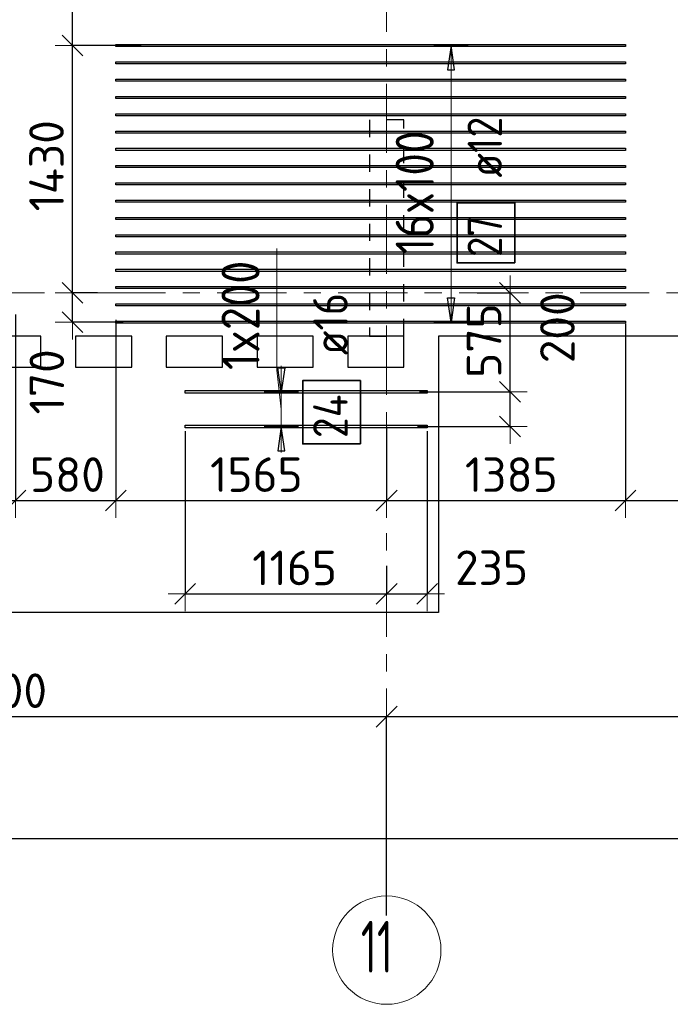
# Model space of a CAD drawing. Header units: metres. Extents: x -38 to 97, y -15 to 21.
# Tile 19 of 256: x 26.33 to 30.09, y -4.12 to 1.58. Entities that reach past the tile are written whole.
import ezdxf

# ---------------------------------------------------------------- set-up
doc = ezdxf.new("R2010")
doc.units = ezdxf.units.M
doc.header["$PDMODE"] = 65
for name, pattern in [('______11', [0.5, 0.4, -0.05, 0, -0.05]), ('______2', [0.0405, 0.03, -0.0105]), ('______5', [1.1, 0.8, -0.1, 0.1, -0.1])]:
    doc.linetypes.add(name, pattern=pattern)
for name, color, linetype, lineweight in [('XR$2$Осевая линия (1)', 7, '______5', 13), ('XR$2$Размерная линия (1)', 7, 'Continuous', 13), ('XR$6$Перекрытие (1)', 7, 'Continuous', 35), ('XR$6$Размерная линия (1)', 7, 'Continuous', 13)]:
    doc.layers.add(name, color=color, linetype=linetype, lineweight=lineweight)
doc.layers.add('XR$6$Арм.стержн.Доп. Арм верхн.зоны Х', color=7, linetype='Continuous', lineweight=35, true_color=0x8c8cff)
doc.layers.add('XR$7$Стена_ бетон несущ.', color=7, linetype='Continuous', lineweight=70, true_color=0xb4b496)
doc.styles.add('ISOCPEUR', font='txt')
doc.dimstyles.new('DIMSTYLE_3', dxfattribs={"dimtxt": 0.2, "dimasz": 0.2, "dimexe": 0, "dimexo": 0, "dimgap": 0.1, "dimtad": 2, "dimdec": 0, "dimlfac": 1000, "dimrnd": 5, "dimzin": 12, "dimdsep": 46, "dimtxsty": 'ISOCPEUR', "dimblk1": 'ALL_ML_STRICH', "dimblk2": 'ALL_ML_STRICH', "dimsah": 1, "dimcen": 0, "dimclrd": 7, "dimclre": 256, "dimclrt": 7, "dimadec": 0, "dimazin": 0, "dimtfac": 1, "dimtdec": 0, "dimtix": 1, "dimtmove": 2, "dimatfit": 3, "dimfxl": 0, "dimtzin": 0, "dimlwd": 0, "dimlwe": -3, "dimarcsym": 0})
doc.dimstyles.new('DIMSTYLE_36', dxfattribs={"dimtxt": 0.2, "dimasz": 0.2, "dimexe": 0, "dimexo": 0, "dimgap": 0.1, "dimtad": 2, "dimdec": 0, "dimlfac": 1000, "dimrnd": 5, "dimzin": 12, "dimdsep": 46, "dimtxsty": 'ISOCPEUR', "dimblk1": 'ALL_ML_STRICH', "dimblk2": 'ALL_ML_STRICH', "dimsah": 1, "dimcen": 0, "dimclrd": 7, "dimclre": 256, "dimclrt": 7, "dimadec": 0, "dimazin": 0, "dimtfac": 1, "dimtdec": 0, "dimtix": 1, "dimtmove": 2, "dimatfit": 3, "dimfxl": 0, "dimtvp": 1.2, "dimtzin": 0, "dimlwd": 0, "dimlwe": -3, "dimarcsym": 0})
doc.dimstyles.new('DIMSTYLE_37', dxfattribs={"dimtxt": 0.2, "dimasz": 0.2, "dimexe": 0, "dimexo": 0, "dimgap": 0.1, "dimtad": 0, "dimdec": 0, "dimlfac": 1000, "dimrnd": 5, "dimzin": 12, "dimdsep": 46, "dimtxsty": 'ISOCPEUR', "dimblk1": 'ALL_ML_STRICH', "dimblk2": 'ALL_ML_STRICH', "dimsah": 1, "dimcen": 0, "dimclrd": 7, "dimclre": 256, "dimclrt": 7, "dimadec": 0, "dimazin": 0, "dimtfac": 1, "dimtdec": 0, "dimtix": 1, "dimtmove": 2, "dimatfit": 3, "dimfxl": 0, "dimtvp": 1.2, "dimtzin": 0, "dimlwd": 0, "dimlwe": -3, "dimarcsym": 0})

# ---------------------------------------------------------------- blocks, each defined once
blk = doc.blocks.new('ALL_ML_STRICH')
at = {"color": 0, "linetype": 'ByBlock', "lineweight": -2}
for p, q in [((-0.3, -0.3), (0.3, 0.3)), ((0, -0.5), (0, 0.5)), ((-1, 0), (0.5, 0))]:
    blk.add_line(p, q, dxfattribs=at)
blk = doc.blocks.new('*D12')
at = {"layer": 'DEFPOINTS', "color": 7, "linetype": 'Continuous', "lineweight": 13, "transparency": 33554687}
for p in [(0.5, -3.1033), (0.5, -3.1563), (61.6, -3.1401)]:
    blk.add_point(p, dxfattribs=at)
at = {"layer": 'XR$2$Размерная линия (1)', "color": 9, "linetype": 'Continuous', "lineweight": -2, "true_color": 0xc7c7c7, "transparency": 33554687}
for p, q in [((0.5, -3.1233), (0.5, -3.1563)), ((61.6, -3.1563), (61.6, -3.1563))]:
    blk.add_line(p, q, dxfattribs=at)
at = {"layer": 'XR$2$Размерная линия (1)', "color": 7, "linetype": 'Continuous', "lineweight": -2, "transparency": 33554687}
blk.add_line((0.5, -3.1563), (61.6, -3.1563), dxfattribs=at)
at = {"layer": 'XR$2$Размерная линия (1)', "color": 7, "linetype": 'Continuous', "lineweight": 13, "transparency": 33554687, "xscale": 0.2, "yscale": 0.2, "zscale": 0.2, "rotation": 180}
blk.add_blockref('ALL_ML_STRICH', (0.5, -3.1563), dxfattribs=at)
at = {"layer": 'XR$2$Размерная линия (1)', "color": 7, "linetype": 'Continuous', "lineweight": 13, "transparency": 33554687, "xscale": 0.2, "yscale": 0.2, "zscale": 0.2}
blk.add_blockref('ALL_ML_STRICH', (61.6, -3.1563), dxfattribs=at)
at = {"layer": 'XR$2$Размерная линия (1)', "color": 7, "linetype": 'Continuous', "lineweight": 13, "transparency": 33554687, "insert": (31.1, -3.0063), "char_height": 0.2, "width": 1, "attachment_point": 5, "style": 'ISOCPEUR'}
blk.add_mtext('\\A1;{61100}', dxfattribs=at)
blk = doc.blocks.new('*D18')
at = {"layer": 'DEFPOINTS', "color": 7, "linetype": 'Continuous', "lineweight": 13, "transparency": 33554687}
for p in [(23.95, -2.452), (23.95, -3.5208), (28.45, -3.6233)]:
    blk.add_point(p, dxfattribs=at)
at = {"layer": 'XR$2$Размерная линия (1)', "color": 9, "linetype": 'Continuous', "lineweight": -2, "true_color": 0xc7c7c7, "transparency": 33554687}
for p, q in [((23.95, -3.5008), (23.95, -2.452)), ((28.45, -3.6033), (28.45, -2.452))]:
    blk.add_line(p, q, dxfattribs=at)
at = {"layer": 'XR$2$Размерная линия (1)', "color": 7, "linetype": 'Continuous', "lineweight": -2, "transparency": 33554687}
blk.add_line((23.95, -2.452), (28.45, -2.452), dxfattribs=at)
at = {"layer": 'XR$2$Размерная линия (1)', "color": 7, "linetype": 'Continuous', "lineweight": 13, "transparency": 33554687, "xscale": 0.2, "yscale": 0.2, "zscale": 0.2, "rotation": 180}
blk.add_blockref('ALL_ML_STRICH', (23.95, -2.452), dxfattribs=at)
at = {"layer": 'XR$2$Размерная линия (1)', "color": 7, "linetype": 'Continuous', "lineweight": 13, "transparency": 33554687, "xscale": 0.2, "yscale": 0.2, "zscale": 0.2}
blk.add_blockref('ALL_ML_STRICH', (28.45, -2.452), dxfattribs=at)
at = {"layer": 'XR$2$Размерная линия (1)', "color": 7, "linetype": 'Continuous', "lineweight": 13, "transparency": 33554687, "insert": (26.2, -2.302), "char_height": 0.2, "width": 0.8, "attachment_point": 5, "style": 'ISOCPEUR'}
blk.add_mtext('\\A1;{4500}', dxfattribs=at)
blk = doc.blocks.new('*D19')
at = {"layer": 'DEFPOINTS', "color": 7, "linetype": 'Continuous', "lineweight": 13, "transparency": 33554687}
for p in [(28.45, -2.452), (32.55, -2.8016), (28.45, -3.6233)]:
    blk.add_point(p, dxfattribs=at)
at = {"layer": 'XR$2$Размерная линия (1)', "color": 9, "linetype": 'Continuous', "lineweight": -2, "true_color": 0xc7c7c7, "transparency": 33554687}
for p, q in [((28.45, -3.6033), (28.45, -2.452)), ((32.55, -2.7816), (32.55, -2.452))]:
    blk.add_line(p, q, dxfattribs=at)
at = {"layer": 'XR$2$Размерная линия (1)', "color": 7, "linetype": 'Continuous', "lineweight": -2, "transparency": 33554687}
blk.add_line((28.45, -2.452), (32.55, -2.452), dxfattribs=at)
at = {"layer": 'XR$2$Размерная линия (1)', "color": 7, "linetype": 'Continuous', "lineweight": 13, "transparency": 33554687, "xscale": 0.2, "yscale": 0.2, "zscale": 0.2, "rotation": 180}
blk.add_blockref('ALL_ML_STRICH', (28.45, -2.452), dxfattribs=at)
at = {"layer": 'XR$2$Размерная линия (1)', "color": 7, "linetype": 'Continuous', "lineweight": 13, "transparency": 33554687, "xscale": 0.2, "yscale": 0.2, "zscale": 0.2}
blk.add_blockref('ALL_ML_STRICH', (32.55, -2.452), dxfattribs=at)
at = {"layer": 'XR$2$Размерная линия (1)', "color": 7, "linetype": 'Continuous', "lineweight": 13, "transparency": 33554687, "insert": (30.52, -2.302), "char_height": 0.2, "width": 0.8, "attachment_point": 5, "style": 'ISOCPEUR'}
blk.add_mtext('\\A1;{4100}', dxfattribs=at)
blk = doc.blocks.new('*D1178')
at = {"layer": 'DEFPOINTS', "color": 7, "linetype": 'Continuous', "lineweight": 13, "transparency": 33554687}
for p in [(28.6205, -0.5733), (28.6079, -0.7733), (29.164, -0.7733)]:
    blk.add_point(p, dxfattribs=at)
at = {"layer": 'XR$6$Размерная линия (1)', "color": 9, "linetype": 'Continuous', "lineweight": -2, "true_color": 0xc7c7c7, "transparency": 33554687}
for p, q in [((28.6405, -0.5733), (29.164, -0.5733)), ((28.6279, -0.7733), (29.164, -0.7733))]:
    blk.add_line(p, q, dxfattribs=at)
at = {"layer": 'XR$6$Размерная линия (1)', "color": 7, "linetype": 'Continuous', "lineweight": -2, "transparency": 33554687}
blk.add_line((29.164, -0.7733), (29.164, -0.5733), dxfattribs=at)
at = {"layer": 'XR$6$Размерная линия (1)', "color": 7, "linetype": 'Continuous', "lineweight": 13, "transparency": 33554687, "xscale": 0.2, "yscale": 0.2, "zscale": 0.2}
for p, rotation in [((29.164, -0.5733), 90), ((29.164, -0.7733), 270)]:
    blk.add_blockref('ALL_ML_STRICH', p, dxfattribs=dict(at, rotation=rotation))
at = {"layer": 'XR$6$Размерная линия (1)', "color": 7, "linetype": 'Continuous', "lineweight": 13, "transparency": 33554687, "insert": (29.4382, -0.2023), "char_height": 0.2, "width": 0.6, "attachment_point": 5, "rotation": 90, "style": 'ISOCPEUR'}
blk.add_mtext('\\A1;{200}', dxfattribs=at)
blk = doc.blocks.new('*D1179')
at = {"layer": 'DEFPOINTS', "color": 7, "linetype": 'Continuous', "lineweight": 13, "transparency": 33554687}
for p in [(28.9537, 0), (28.6205, -0.5733), (29.164, -0.5733)]:
    blk.add_point(p, dxfattribs=at)
at = {"layer": 'XR$6$Размерная линия (1)', "color": 9, "linetype": 'Continuous', "lineweight": -2, "true_color": 0xc7c7c7, "transparency": 33554687}
for p, q in [((28.9737, 0), (29.164, 0)), ((28.6405, -0.5733), (29.164, -0.5733))]:
    blk.add_line(p, q, dxfattribs=at)
at = {"layer": 'XR$6$Размерная линия (1)', "color": 7, "linetype": 'Continuous', "lineweight": -2, "transparency": 33554687}
blk.add_line((29.164, -0.5733), (29.164, 0), dxfattribs=at)
at = {"layer": 'XR$6$Размерная линия (1)', "color": 7, "linetype": 'Continuous', "lineweight": 13, "transparency": 33554687, "xscale": 0.2, "yscale": 0.2, "zscale": 0.2}
for p, rotation in [((29.164, 0), 90), ((29.164, -0.5733), 270)]:
    blk.add_blockref('ALL_ML_STRICH', p, dxfattribs=dict(at, rotation=rotation))
at = {"layer": 'XR$6$Размерная линия (1)', "color": 7, "linetype": 'Continuous', "lineweight": 13, "transparency": 33554687, "insert": (29.014, -0.2767), "char_height": 0.2, "width": 0.6, "attachment_point": 5, "rotation": 90, "style": 'ISOCPEUR'}
blk.add_mtext('\\A1;{575}', dxfattribs=at)
blk = doc.blocks.new('*D1180')
at = {"layer": 'DEFPOINTS', "color": 7, "linetype": 'Continuous', "lineweight": 13, "transparency": 33554687}
for p in [(27.285, -0.7813), (28.45, -1.5594), (27.285, -1.7417)]:
    blk.add_point(p, dxfattribs=at)
at = {"layer": 'XR$6$Размерная линия (1)', "color": 9, "linetype": 'Continuous', "lineweight": -2, "true_color": 0xc7c7c7, "transparency": 33554687}
for p, q in [((27.285, -0.8013), (27.285, -1.7417)), ((28.45, -1.5794), (28.45, -1.7417))]:
    blk.add_line(p, q, dxfattribs=at)
at = {"layer": 'XR$6$Размерная линия (1)', "color": 7, "linetype": 'Continuous', "lineweight": -2, "transparency": 33554687}
blk.add_line((27.285, -1.7417), (28.45, -1.7417), dxfattribs=at)
at = {"layer": 'XR$6$Размерная линия (1)', "color": 7, "linetype": 'Continuous', "lineweight": 13, "transparency": 33554687, "xscale": 0.2, "yscale": 0.2, "zscale": 0.2, "rotation": 180}
blk.add_blockref('ALL_ML_STRICH', (27.285, -1.7417), dxfattribs=at)
at = {"layer": 'XR$6$Размерная линия (1)', "color": 7, "linetype": 'Continuous', "lineweight": 13, "transparency": 33554687, "xscale": 0.2, "yscale": 0.2, "zscale": 0.2}
blk.add_blockref('ALL_ML_STRICH', (28.45, -1.7417), dxfattribs=at)
at = {"layer": 'XR$6$Размерная линия (1)', "color": 7, "linetype": 'Continuous', "lineweight": 13, "transparency": 33554687, "insert": (27.9175, -1.5917), "char_height": 0.2, "width": 0.8, "attachment_point": 5, "style": 'ISOCPEUR'}
blk.add_mtext('\\A1;{1165}', dxfattribs=at)
blk = doc.blocks.new('*D1181')
at = {"layer": 'DEFPOINTS', "color": 7, "linetype": 'Continuous', "lineweight": 13, "transparency": 33554687}
for p in [(28.685, -0.7813), (28.45, -1.5594), (28.45, -1.7417)]:
    blk.add_point(p, dxfattribs=at)
at = {"layer": 'XR$6$Размерная линия (1)', "color": 9, "linetype": 'Continuous', "lineweight": -2, "true_color": 0xc7c7c7, "transparency": 33554687}
for p, q in [((28.685, -0.8013), (28.685, -1.7417)), ((28.45, -1.5794), (28.45, -1.7417))]:
    blk.add_line(p, q, dxfattribs=at)
at = {"layer": 'XR$6$Размерная линия (1)', "color": 7, "linetype": 'Continuous', "lineweight": -2, "transparency": 33554687}
blk.add_line((28.45, -1.7417), (28.685, -1.7417), dxfattribs=at)
at = {"layer": 'XR$6$Размерная линия (1)', "color": 7, "linetype": 'Continuous', "lineweight": 13, "transparency": 33554687, "xscale": 0.2, "yscale": 0.2, "zscale": 0.2, "rotation": 180}
blk.add_blockref('ALL_ML_STRICH', (28.45, -1.7417), dxfattribs=at)
at = {"layer": 'XR$6$Размерная линия (1)', "color": 7, "linetype": 'Continuous', "lineweight": 13, "transparency": 33554687, "xscale": 0.2, "yscale": 0.2, "zscale": 0.2}
blk.add_blockref('ALL_ML_STRICH', (28.685, -1.7417), dxfattribs=at)
at = {"layer": 'XR$6$Размерная линия (1)', "color": 7, "linetype": 'Continuous', "lineweight": 13, "transparency": 33554687, "insert": (29.0571, -1.5905), "char_height": 0.2, "width": 0.6, "attachment_point": 5, "style": 'ISOCPEUR'}
blk.add_mtext('\\A1;{235}', dxfattribs=at)
blk = doc.blocks.new('*D1202')
at = {"layer": 'DEFPOINTS', "color": 7, "linetype": 'Continuous', "lineweight": 13, "transparency": 33554687}
for p in [(26.3029, -0.1062), (23.95, -0.6533), (23.95, -1.2018)]:
    blk.add_point(p, dxfattribs=at)
at = {"layer": 'XR$6$Размерная линия (1)', "color": 9, "linetype": 'Continuous', "lineweight": -2, "true_color": 0xc7c7c7, "transparency": 33554687}
for p, q in [((26.3029, -0.1262), (26.3029, -1.2018)), ((23.95, -0.6733), (23.95, -1.2018))]:
    blk.add_line(p, q, dxfattribs=at)
at = {"layer": 'XR$6$Размерная линия (1)', "color": 7, "linetype": 'Continuous', "lineweight": -2, "transparency": 33554687}
blk.add_line((23.95, -1.2018), (26.3029, -1.2018), dxfattribs=at)
at = {"layer": 'XR$6$Размерная линия (1)', "color": 7, "linetype": 'Continuous', "lineweight": 13, "transparency": 33554687, "xscale": 0.2, "yscale": 0.2, "zscale": 0.2, "rotation": 180}
blk.add_blockref('ALL_ML_STRICH', (23.95, -1.2018), dxfattribs=at)
at = {"layer": 'XR$6$Размерная линия (1)', "color": 7, "linetype": 'Continuous', "lineweight": 13, "transparency": 33554687, "xscale": 0.2, "yscale": 0.2, "zscale": 0.2}
blk.add_blockref('ALL_ML_STRICH', (26.3029, -1.2018), dxfattribs=at)
at = {"layer": 'XR$6$Размерная линия (1)', "color": 7, "linetype": 'Continuous', "lineweight": 13, "transparency": 33554687, "insert": (25.1364, -1.0518), "char_height": 0.2, "width": 0.8, "attachment_point": 5, "style": 'ISOCPEUR'}
blk.add_mtext('\\A1;{2355}', dxfattribs=at)
blk = doc.blocks.new('*D1203')
at = {"layer": 'DEFPOINTS', "color": 7, "linetype": 'Continuous', "lineweight": 13, "transparency": 33554687}
for p in [(26.3029, -0.1062), (26.8829, -0.1367), (26.3029, -1.2018)]:
    blk.add_point(p, dxfattribs=at)
at = {"layer": 'XR$6$Размерная линия (1)', "color": 9, "linetype": 'Continuous', "lineweight": -2, "true_color": 0xc7c7c7, "transparency": 33554687}
for p, q in [((26.3029, -0.1262), (26.3029, -1.2018)), ((26.8829, -0.1567), (26.8829, -1.2018))]:
    blk.add_line(p, q, dxfattribs=at)
at = {"layer": 'XR$6$Размерная линия (1)', "color": 7, "linetype": 'Continuous', "lineweight": -2, "transparency": 33554687}
blk.add_line((26.3029, -1.2018), (26.8829, -1.2018), dxfattribs=at)
at = {"layer": 'XR$6$Размерная линия (1)', "color": 7, "linetype": 'Continuous', "lineweight": 13, "transparency": 33554687, "xscale": 0.2, "yscale": 0.2, "zscale": 0.2, "rotation": 180}
blk.add_blockref('ALL_ML_STRICH', (26.3029, -1.2018), dxfattribs=at)
at = {"layer": 'XR$6$Размерная линия (1)', "color": 7, "linetype": 'Continuous', "lineweight": 13, "transparency": 33554687, "xscale": 0.2, "yscale": 0.2, "zscale": 0.2}
blk.add_blockref('ALL_ML_STRICH', (26.8829, -1.2018), dxfattribs=at)
at = {"layer": 'XR$6$Размерная линия (1)', "color": 7, "linetype": 'Continuous', "lineweight": 13, "transparency": 33554687, "insert": (26.6029, -1.0518), "char_height": 0.2, "width": 0.6, "attachment_point": 5, "style": 'ISOCPEUR'}
blk.add_mtext('\\A1;{580}', dxfattribs=at)
blk = doc.blocks.new('*D1204')
at = {"layer": 'DEFPOINTS', "color": 7, "linetype": 'Continuous', "lineweight": 13, "transparency": 33554687}
for p in [(26.8829, -0.1367), (28.45, -0.7547), (26.8829, -1.2018)]:
    blk.add_point(p, dxfattribs=at)
at = {"layer": 'XR$6$Размерная линия (1)', "color": 9, "linetype": 'Continuous', "lineweight": -2, "true_color": 0xc7c7c7, "transparency": 33554687}
for p, q in [((26.8829, -0.1567), (26.8829, -1.2018)), ((28.45, -0.7747), (28.45, -1.2018))]:
    blk.add_line(p, q, dxfattribs=at)
at = {"layer": 'XR$6$Размерная линия (1)', "color": 7, "linetype": 'Continuous', "lineweight": -2, "transparency": 33554687}
blk.add_line((26.8829, -1.2018), (28.45, -1.2018), dxfattribs=at)
at = {"layer": 'XR$6$Размерная линия (1)', "color": 7, "linetype": 'Continuous', "lineweight": 13, "transparency": 33554687, "xscale": 0.2, "yscale": 0.2, "zscale": 0.2, "rotation": 180}
blk.add_blockref('ALL_ML_STRICH', (26.8829, -1.2018), dxfattribs=at)
at = {"layer": 'XR$6$Размерная линия (1)', "color": 7, "linetype": 'Continuous', "lineweight": 13, "transparency": 33554687, "xscale": 0.2, "yscale": 0.2, "zscale": 0.2}
blk.add_blockref('ALL_ML_STRICH', (28.45, -1.2018), dxfattribs=at)
at = {"layer": 'XR$6$Размерная линия (1)', "color": 7, "linetype": 'Continuous', "lineweight": 13, "transparency": 33554687, "insert": (27.6964, -1.0518), "char_height": 0.2, "width": 0.8, "attachment_point": 5, "style": 'ISOCPEUR'}
blk.add_mtext('\\A1;{1565}', dxfattribs=at)
blk = doc.blocks.new('*D1205')
at = {"layer": 'DEFPOINTS', "color": 7, "linetype": 'Continuous', "lineweight": 13, "transparency": 33554687}
for p in [(29.8329, -0.1598), (28.45, -0.7547), (28.45, -1.2018)]:
    blk.add_point(p, dxfattribs=at)
at = {"layer": 'XR$6$Размерная линия (1)', "color": 9, "linetype": 'Continuous', "lineweight": -2, "true_color": 0xc7c7c7, "transparency": 33554687}
for p, q in [((29.8329, -0.1798), (29.8329, -1.2018)), ((28.45, -0.7747), (28.45, -1.2018))]:
    blk.add_line(p, q, dxfattribs=at)
at = {"layer": 'XR$6$Размерная линия (1)', "color": 7, "linetype": 'Continuous', "lineweight": -2, "transparency": 33554687}
blk.add_line((28.45, -1.2018), (29.8329, -1.2018), dxfattribs=at)
at = {"layer": 'XR$6$Размерная линия (1)', "color": 7, "linetype": 'Continuous', "lineweight": 13, "transparency": 33554687, "xscale": 0.2, "yscale": 0.2, "zscale": 0.2, "rotation": 180}
blk.add_blockref('ALL_ML_STRICH', (28.45, -1.2018), dxfattribs=at)
at = {"layer": 'XR$6$Размерная линия (1)', "color": 7, "linetype": 'Continuous', "lineweight": 13, "transparency": 33554687, "xscale": 0.2, "yscale": 0.2, "zscale": 0.2}
blk.add_blockref('ALL_ML_STRICH', (29.8329, -1.2018), dxfattribs=at)
at = {"layer": 'XR$6$Размерная линия (1)', "color": 7, "linetype": 'Continuous', "lineweight": 13, "transparency": 33554687, "insert": (29.1714, -1.0518), "char_height": 0.2, "width": 0.8, "attachment_point": 5, "style": 'ISOCPEUR'}
blk.add_mtext('\\A1;{1385}', dxfattribs=at)
blk = doc.blocks.new('*D1206')
at = {"layer": 'DEFPOINTS', "color": 7, "linetype": 'Continuous', "lineweight": 13, "transparency": 33554687}
for p in [(29.8329, -0.1598), (31.25, -0.192), (29.8329, -1.2018)]:
    blk.add_point(p, dxfattribs=at)
at = {"layer": 'XR$6$Размерная линия (1)', "color": 9, "linetype": 'Continuous', "lineweight": -2, "true_color": 0xc7c7c7, "transparency": 33554687}
for p, q in [((29.8329, -0.1798), (29.8329, -1.2018)), ((31.25, -0.212), (31.25, -1.2018))]:
    blk.add_line(p, q, dxfattribs=at)
at = {"layer": 'XR$6$Размерная линия (1)', "color": 7, "linetype": 'Continuous', "lineweight": -2, "transparency": 33554687}
blk.add_line((29.8329, -1.2018), (31.25, -1.2018), dxfattribs=at)
at = {"layer": 'XR$6$Размерная линия (1)', "color": 7, "linetype": 'Continuous', "lineweight": 13, "transparency": 33554687, "xscale": 0.2, "yscale": 0.2, "zscale": 0.2, "rotation": 180}
blk.add_blockref('ALL_ML_STRICH', (29.8329, -1.2018), dxfattribs=at)
at = {"layer": 'XR$6$Размерная линия (1)', "color": 7, "linetype": 'Continuous', "lineweight": 13, "transparency": 33554687, "xscale": 0.2, "yscale": 0.2, "zscale": 0.2}
blk.add_blockref('ALL_ML_STRICH', (31.25, -1.2018), dxfattribs=at)
at = {"layer": 'XR$6$Размерная линия (1)', "color": 7, "linetype": 'Continuous', "lineweight": 13, "transparency": 33554687, "insert": (30.5814, -1.0518), "char_height": 0.2, "width": 0.8, "attachment_point": 5, "style": 'ISOCPEUR'}
blk.add_mtext('\\A1;{1415}', dxfattribs=at)
blk = doc.blocks.new('*D1211')
at = {"layer": 'DEFPOINTS', "color": 7, "linetype": 'Continuous', "lineweight": 13, "transparency": 33554687}
for p in [(26.7968, 0), (26.6319, -0.1698), (26.9462, -0.1698)]:
    blk.add_point(p, dxfattribs=at)
at = {"layer": 'XR$6$Размерная линия (1)', "color": 9, "linetype": 'Continuous', "lineweight": -2, "true_color": 0xc7c7c7, "transparency": 33554687}
for p, q in [((26.7768, 0), (26.6319, 0)), ((26.9262, -0.1698), (26.6319, -0.1698))]:
    blk.add_line(p, q, dxfattribs=at)
at = {"layer": 'XR$6$Размерная линия (1)', "color": 7, "linetype": 'Continuous', "lineweight": -2, "transparency": 33554687}
blk.add_line((26.6319, -0.1698), (26.6319, 0), dxfattribs=at)
at = {"layer": 'XR$6$Размерная линия (1)', "color": 7, "linetype": 'Continuous', "lineweight": 13, "transparency": 33554687, "xscale": 0.2, "yscale": 0.2, "zscale": 0.2}
for p, rotation in [((26.6319, 0), 90), ((26.6319, -0.1698), 270)]:
    blk.add_blockref('ALL_ML_STRICH', p, dxfattribs=dict(at, rotation=rotation))
at = {"layer": 'XR$6$Размерная линия (1)', "color": 7, "linetype": 'Continuous', "lineweight": 13, "transparency": 33554687, "insert": (26.484, -0.5153), "char_height": 0.2, "width": 0.6, "attachment_point": 5, "rotation": 90, "style": 'ISOCPEUR'}
blk.add_mtext('\\A1;{170}', dxfattribs=at)
blk = doc.blocks.new('*D1212')
at = {"layer": 'DEFPOINTS', "color": 7, "linetype": 'Continuous', "lineweight": 13, "transparency": 33554687}
for p in [(27.0501, 1.4302), (26.6319, 0), (26.7968, 0)]:
    blk.add_point(p, dxfattribs=at)
at = {"layer": 'XR$6$Размерная линия (1)', "color": 9, "linetype": 'Continuous', "lineweight": -2, "true_color": 0xc7c7c7, "transparency": 33554687}
for p, q in [((27.0301, 1.4302), (26.6319, 1.4302)), ((26.7768, 0), (26.6319, 0))]:
    blk.add_line(p, q, dxfattribs=at)
at = {"layer": 'XR$6$Размерная линия (1)', "color": 7, "linetype": 'Continuous', "lineweight": -2, "transparency": 33554687}
blk.add_line((26.6319, 0), (26.6319, 1.4302), dxfattribs=at)
at = {"layer": 'XR$6$Размерная линия (1)', "color": 7, "linetype": 'Continuous', "lineweight": 13, "transparency": 33554687, "xscale": 0.2, "yscale": 0.2, "zscale": 0.2}
for p, rotation in [((26.6319, 1.4302), 90), ((26.6319, 0), 270)]:
    blk.add_blockref('ALL_ML_STRICH', p, dxfattribs=dict(at, rotation=rotation))
at = {"layer": 'XR$6$Размерная линия (1)', "color": 7, "linetype": 'Continuous', "lineweight": 13, "transparency": 33554687, "insert": (26.4819, 0.7351), "char_height": 0.2, "width": 0.8, "attachment_point": 5, "rotation": 90, "style": 'ISOCPEUR'}
blk.add_mtext('\\A1;{1430}', dxfattribs=at)
blk = doc.blocks.new('*D1213')
at = {"layer": 'DEFPOINTS', "color": 7, "linetype": 'Continuous', "lineweight": 13, "transparency": 33554687}
for p in [(27.0652, 2.3652), (26.6319, 1.4302), (27.0501, 1.4302)]:
    blk.add_point(p, dxfattribs=at)
at = {"layer": 'XR$6$Размерная линия (1)', "color": 9, "linetype": 'Continuous', "lineweight": -2, "true_color": 0xc7c7c7, "transparency": 33554687}
for p, q in [((27.0452, 2.3652), (26.6319, 2.3652)), ((27.0301, 1.4302), (26.6319, 1.4302))]:
    blk.add_line(p, q, dxfattribs=at)
at = {"layer": 'XR$6$Размерная линия (1)', "color": 7, "linetype": 'Continuous', "lineweight": -2, "transparency": 33554687}
blk.add_line((26.6319, 1.4302), (26.6319, 2.3652), dxfattribs=at)
at = {"layer": 'XR$6$Размерная линия (1)', "color": 7, "linetype": 'Continuous', "lineweight": 13, "transparency": 33554687, "xscale": 0.2, "yscale": 0.2, "zscale": 0.2}
for p, rotation in [((26.6319, 2.3652), 90), ((26.6319, 1.4302), 270)]:
    blk.add_blockref('ALL_ML_STRICH', p, dxfattribs=dict(at, rotation=rotation))
at = {"layer": 'XR$6$Размерная линия (1)', "color": 7, "linetype": 'Continuous', "lineweight": 13, "transparency": 33554687, "insert": (26.4819, 1.9077), "char_height": 0.2, "width": 0.6, "attachment_point": 5, "rotation": 90, "style": 'ISOCPEUR'}
blk.add_mtext('\\A1;{935}', dxfattribs=at)

msp = doc.modelspace()

# ---------------------------------------------------------------- linework, layer by layer
at = {"layer": 'XR$2$Осевая линия (1)', "color": 253, "linetype": '______11', "lineweight": 13, "true_color": 0xa0a0a0, "transparency": 33554687}
for p, q in [((28.45, -3.39), (28.45, 8.92)), ((-2.63, 0), (62.6, 0))]:
    msp.add_line(p, q, dxfattribs=at)
at = {"layer": 'XR$2$Осевая линия (1)', "color": 7, "linetype": 'Continuous', "lineweight": 13, "transparency": 33554687}
msp.add_circle((28.4509, -3.8029), 0.3134, dxfattribs=at)
at = {"layer": 'XR$6$Арм.стержн.Доп. Арм верхн.зоны Х', "color": 253, "linetype": 'Continuous', "lineweight": -3, "true_color": 0xa0a0a0, "transparency": 33554687}
for p, q in [((28.8226, 1.4302), (28.7226, 1.4302)), ((28.8226, 1.4302), (28.9226, 1.4302)), ((28.8226, -0.1698), (28.7226, -0.1698)), ((28.8226, -0.1698), (28.9226, -0.1698)), ((27.8405, -0.5733), (27.7405, -0.5733)), ((27.8405, -0.5733), (27.9405, -0.5733)), ((27.8405, -0.7733), (27.7405, -0.7733)), ((27.8405, -0.7733), (27.9405, -0.7733))]:
    msp.add_line(p, q, dxfattribs=at)
at = {"layer": 'XR$6$Арм.стержн.Доп. Арм верхн.зоны Х', "color": 7, "linetype": 'Continuous', "lineweight": 25, "transparency": 33554687}
for p, q in [((28.8226, 1.4302), (28.8026, 1.2902)), ((28.8426, 1.2902), (28.8226, 1.4302)), ((28.8026, 1.2902), (28.8426, 1.2902)), ((28.8226, -0.1698), (28.8026, -0.0298)), ((28.8026, -0.0298), (28.8426, -0.0298)), ((28.8426, -0.0298), (28.8226, -0.1698)), ((27.8405, -0.5733), (27.8205, -0.4333)), ((27.8205, -0.4333), (27.8605, -0.4333)), ((27.8605, -0.4333), (27.8405, -0.5733)), ((27.8405, -0.7733), (27.8205, -0.9133)), ((27.8605, -0.9133), (27.8405, -0.7733)), ((27.8205, -0.9133), (27.8605, -0.9133))]:
    msp.add_line(p, q, dxfattribs=at)
at = {"layer": 'XR$6$Арм.стержн.Доп. Арм верхн.зоны Х', "color": 7, "linetype": 'Continuous', "lineweight": 13, "transparency": 33554687}
for p, q in [((28.8226, 1.4302), (28.8226, 1.4302)), ((28.8226, -0.1698), (28.8226, 1.4302)), ((27.8146, -0.4472), (27.8146, 0.2568)), ((28.8226, -0.1698), (28.8226, -0.1698)), ((27.8405, -0.6733), (27.8146, -0.4472)), ((27.8405, -0.5733), (27.8405, -0.4233)), ((27.8405, -0.7733), (27.8405, -0.5733)), ((27.8405, -0.7733), (27.8405, -0.9233))]:
    msp.add_line(p, q, dxfattribs=at)
at = {"layer": 'XR$6$Арм.стержн.Доп. Арм верхн.зоны Х', "color": 34, "linetype": 'Continuous', "lineweight": 25, "transparency": 33554687}
for points in [[(29.8329, 1.4242), (26.8829, 1.4242), (26.8829, 1.4362), (29.8329, 1.4362), (29.8329, 1.4242)], [(29.8329, 1.3242), (26.8829, 1.3242), (26.8829, 1.3362), (29.8329, 1.3362), (29.8329, 1.3242)], [(29.8329, 1.2242), (26.8829, 1.2242), (26.8829, 1.2362), (29.8329, 1.2362), (29.8329, 1.2242)], [(29.8329, 1.1242), (26.8829, 1.1242), (26.8829, 1.1362), (29.8329, 1.1362), (29.8329, 1.1242)], [(29.8329, 1.0242), (26.8829, 1.0242), (26.8829, 1.0362), (29.8329, 1.0362), (29.8329, 1.0242)], [(29.8329, 0.9242), (26.8829, 0.9242), (26.8829, 0.9362), (29.8329, 0.9362), (29.8329, 0.9242)], [(29.8329, 0.8242), (26.8829, 0.8242), (26.8829, 0.8362), (29.8329, 0.8362), (29.8329, 0.8242)], [(29.8329, 0.7242), (26.8829, 0.7242), (26.8829, 0.7362), (29.8329, 0.7362), (29.8329, 0.7242)], [(29.8329, 0.6242), (26.8829, 0.6242), (26.8829, 0.6362), (29.8329, 0.6362), (29.8329, 0.6242)], [(29.8329, 0.5242), (26.8829, 0.5242), (26.8829, 0.5362), (29.8329, 0.5362), (29.8329, 0.5242)], [(29.8329, 0.4242), (26.8829, 0.4242), (26.8829, 0.4362), (29.8329, 0.4362), (29.8329, 0.4242)], [(29.8329, 0.3242), (26.8829, 0.3242), (26.8829, 0.3362), (29.8329, 0.3362), (29.8329, 0.3242)], [(29.8329, 0.2242), (26.8829, 0.2242), (26.8829, 0.2362), (29.8329, 0.2362), (29.8329, 0.2242)], [(29.8329, 0.1242), (26.8829, 0.1242), (26.8829, 0.1362), (29.8329, 0.1362), (29.8329, 0.1242)], [(29.8329, 0.0242), (26.8829, 0.0242), (26.8829, 0.0362), (29.8329, 0.0362), (29.8329, 0.0242)], [(29.8329, -0.0758), (26.8829, -0.0758), (26.8829, -0.0638), (29.8329, -0.0638), (29.8329, -0.0758)], [(29.8329, -0.1758), (26.8829, -0.1758), (26.8829, -0.1638), (29.8329, -0.1638), (29.8329, -0.1758)]]:
    msp.add_lwpolyline(points, dxfattribs=at)
at = {"layer": 'XR$6$Арм.стержн.Доп. Арм верхн.зоны Х', "color": 7, "linetype": 'Continuous', "lineweight": 35, "transparency": 33554687}
for points in [[(29.1913, 0.1733), (29.1913, 0.52), (28.858, 0.52), (28.858, 0.1733), (29.1913, 0.1733)], [(28.2981, -0.874), (28.2981, -0.5073), (27.9648, -0.5073), (27.9648, -0.874), (28.2981, -0.874)]]:
    msp.add_lwpolyline(points, dxfattribs=at)
at = {"layer": 'XR$6$Арм.стержн.Доп. Арм верхн.зоны Х', "color": 7, "linetype": 'Continuous', "lineweight": 25, "transparency": 33554687}
for points in [[(28.685, -0.5813), (27.285, -0.5813), (27.285, -0.5653), (28.685, -0.5653), (28.685, -0.5813)], [(28.685, -0.7813), (27.285, -0.7813), (27.285, -0.7653), (28.685, -0.7653), (28.685, -0.7813)]]:
    msp.add_lwpolyline(points, dxfattribs=at)
at = {"layer": 'XR$6$Перекрытие (1)', "color": 7, "linetype": 'Continuous', "lineweight": 25, "transparency": 33554687}
for p, q in [((26.45, -0.2499), (26.125, -0.2499)), ((26.45, -0.4298), (26.45, -0.2499)), ((26.975, -0.2499), (26.65, -0.2499)), ((26.65, -0.2499), (26.65, -0.4298)), ((26.975, -0.4298), (26.975, -0.2499)), ((27.5, -0.2499), (27.175, -0.2499)), ((27.175, -0.2499), (27.175, -0.4298)), ((27.5, -0.4298), (27.5, -0.2499)), ((27.7, -0.2499), (27.7, -0.4298)), ((28.025, -0.2499), (27.7, -0.2499)), ((28.025, -0.4298), (28.025, -0.2499)), ((28.55, -0.2499), (28.225, -0.2499)), ((28.225, -0.2499), (28.225, -0.4298)), ((28.55, -0.4298), (28.55, -0.2499)), ((32.675, -0.25), (28.75, -0.2499)), ((28.75, -0.2499), (28.75, -0.5099)), ((26.125, -0.4298), (26.45, -0.4298)), ((26.65, -0.4298), (26.975, -0.4298)), ((27.175, -0.4298), (27.5, -0.4298)), ((27.7, -0.4298), (28.025, -0.4298)), ((28.225, -0.4298), (28.55, -0.4298)), ((28.75, -0.5099), (28.75, -1.8498)), ((28.75, -1.8498), (25.4, -1.8498))]:
    msp.add_line(p, q, dxfattribs=at)
at = {"layer": 'XR$7$Стена_ бетон несущ.', "color": 253, "linetype": '______2', "lineweight": -3, "true_color": 0xa0a0a0, "transparency": 33554687}
for p, q in [((28.55, 1), (28.35, 1)), ((28.35, 1), (28.35, -0.25)), ((28.55, -0.25), (28.55, 1)), ((28.35, -0.25), (28.55, -0.25))]:
    msp.add_line(p, q, dxfattribs=at)

# ---------------------------------------------------------------- texts
at = {"layer": 'XR$2$Осевая линия (1)', "color": 7, "linetype": 'Continuous', "lineweight": 13, "transparency": 33554687, "insert": (28.3009, -3.9334), "char_height": 0.3, "width": 0.39375, "attachment_point": 7, "style": 'ISOCPEUR'}
msp.add_mtext('\\W0.62;11', dxfattribs=at)
at = {"layer": 'XR$6$Арм.стержн.Доп. Арм верхн.зоны Х', "color": 7, "linetype": 'Continuous', "lineweight": 13, "transparency": 33554687, "char_height": 0.22, "attachment_point": 7, "rotation": 90, "style": 'ISOCPEUR'}
for s, insert, width in [('\\W0.86;16x100', (28.7226, 0.2232), 0.930455), ('\\W0.89;1x200', (27.7146, -0.4472), 0.823552)]:
    msp.add_mtext(s, dxfattribs=dict(at, insert=insert, width=width))
at = {"layer": 'XR$6$Арм.стержн.Доп. Арм верхн.зоны Х', "color": 7, "linetype": 'Continuous', "lineweight": 25, "transparency": 33554687, "char_height": 0.2, "attachment_point": 7, "rotation": 90, "style": 'ISOCPEUR'}
for s, insert, width in [('\\W0.89; ø12 ', (29.118, 0.5533), 0.749105), ('\\W0.87;27', (29.118, 0.2067), 0.367208), ('\\W0.89; ø16 ', (28.2248, -0.474), 0.749105), ('\\W0.88;24', (28.2248, -0.8406), 0.387995)]:
    msp.add_mtext(s, dxfattribs=dict(at, insert=insert, width=width))

# ---------------------------------------------------------------- dimensions: what is measured, and where the dimension line sits
at = {"layer": 'XR$2$Размерная линия (1)', "color": 7, "linetype": 'Continuous', "lineweight": 13, "transparency": 33554687}
for base, p1, p2, picture, middle in [((28.45, -2.452), (23.95, -3.5008), (28.45, -3.6033), '*D18', (26.2, -2.302)), ((32.55, -2.452), (28.45, -3.6033), (32.55, -2.7816), '*D19', (30.52, -2.302)), ((61.6, -3.1563), (0.5, -3.1233), (61.6, -3.1563), '*D12', (31.1, -3.0063))]:
    dim = msp.add_linear_dim(base=base, p1=p1, p2=p2, dimstyle='DIMSTYLE_3', override={"dimpost": '<>', "dimclrd": 7, "dimclre": 9, "dimclrt": 7, "dimlwd": 0, "dimlwe": 65533}, dxfattribs=at)
    dim.commit()
    dim.dimension.update_dxf_attribs({"geometry": picture, "text_midpoint": middle, "dimtype": 160})
at = {"layer": 'XR$6$Размерная линия (1)', "color": 7, "linetype": 'Continuous', "lineweight": 13, "transparency": 33554687}
for base, p1, p2, dimstyle, picture, middle in [((26.6319, 2.3652), (27.0301, 1.4302), (27.0452, 2.3652), 'DIMSTYLE_3', '*D1213', (26.4819, 1.9077)), ((26.6319, 1.4302), (26.7768, 0), (27.0301, 1.4302), 'DIMSTYLE_3', '*D1212', (26.4819, 0.7351)), ((26.6319, 0), (26.9262, -0.1698), (26.7768, 0), 'DIMSTYLE_36', '*D1211', (26.484, -0.5153)), ((29.164, -0.5733), (28.6279, -0.7733), (28.6405, -0.5733), 'DIMSTYLE_37', '*D1178', (29.4382, -0.2023)), ((29.164, 0), (28.6405, -0.5733), (28.9737, 0), 'DIMSTYLE_36', '*D1179', (29.014, -0.2767))]:
    dim = msp.add_linear_dim(base=base, p1=p1, p2=p2, angle=90, dimstyle=dimstyle, override={"dimpost": '<>', "dimclrd": 7, "dimclre": 9, "dimclrt": 7, "dimlwd": 0, "dimlwe": 65533}, dxfattribs=at)
    dim.commit()
    dim.dimension.update_dxf_attribs({"geometry": picture, "text_midpoint": middle, "dimtype": 160})
for base, p1, p2, dimstyle, picture, middle in [((26.3029, -1.2018), (23.95, -0.6733), (26.3029, -0.1262), 'DIMSTYLE_3', '*D1202', (25.1364, -1.0518)), ((26.8829, -1.2018), (26.3029, -0.1262), (26.8829, -0.1567), 'DIMSTYLE_3', '*D1203', (26.6029, -1.0518)), ((28.45, -1.2018), (26.8829, -0.1567), (28.45, -0.7747), 'DIMSTYLE_3', '*D1204', (27.6964, -1.0518)), ((29.8329, -1.2018), (28.45, -0.7747), (29.8329, -0.1798), 'DIMSTYLE_3', '*D1205', (29.1714, -1.0518)), ((31.25, -1.2018), (29.8329, -0.1798), (31.25, -0.212), 'DIMSTYLE_3', '*D1206', (30.5814, -1.0518)), ((28.45, -1.7417), (27.285, -0.8013), (28.45, -1.5794), 'DIMSTYLE_3', '*D1180', (27.9175, -1.5917)), ((28.685, -1.7417), (28.45, -1.5794), (28.685, -0.8013), 'DIMSTYLE_36', '*D1181', (29.0571, -1.5905))]:
    dim = msp.add_linear_dim(base=base, p1=p1, p2=p2, dimstyle=dimstyle, override={"dimpost": '<>', "dimclrd": 7, "dimclre": 9, "dimclrt": 7, "dimlwd": 0, "dimlwe": 65533}, dxfattribs=at)
    dim.commit()
    dim.dimension.update_dxf_attribs({"geometry": picture, "text_midpoint": middle, "dimtype": 160})

doc.saveas('drawing.dxf')
